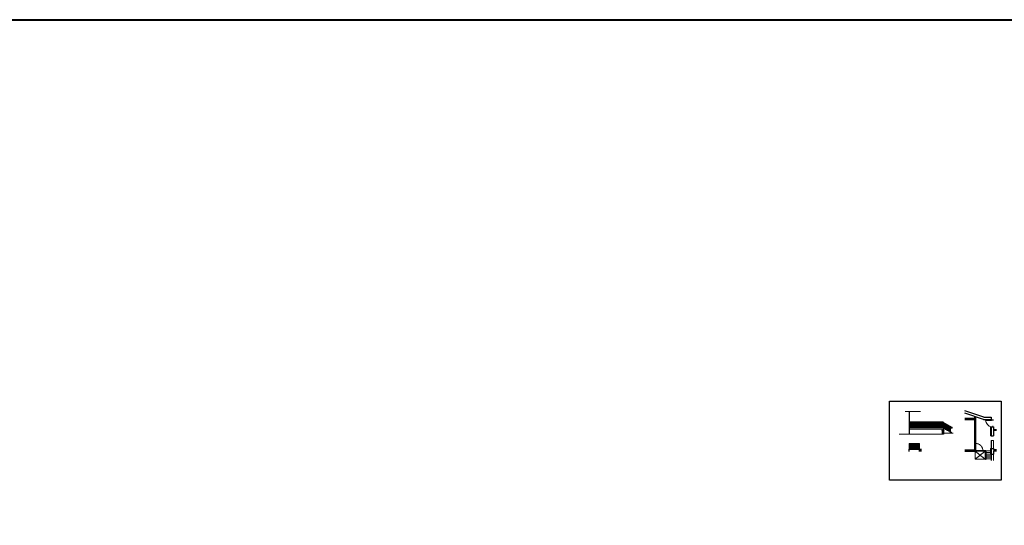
# Model space of a CAD drawing. Header units: millimetres. Extents: x -26513 to 76799, y 0 to 112149.
# Tile 30 of 98: x -13615 to 4914, y 102628 to 112149. Entities that reach past the tile are written whole.
import ezdxf

# ---------------------------------------------------------------- set-up
doc = ezdxf.new("R2010")
doc.units = ezdxf.units.MM
doc.header["$LTSCALE"] = 2
doc.linetypes.add('ACAD_ISO02W100', pattern=[15, 12, -3])
for name, color, linetype, lineweight in [('DRZWI PROJ.', 30, 'Continuous', 15), ('hacz  do wyłaczenia', 161, 'Continuous', 5), ('ocieplenie', 5, 'BATTING', 5), ('SCHODY', 54, 'Continuous', 15), ('stolarka', 6, 'Continuous', 9), ('widok', 3, 'Continuous', 13)]:
    doc.layers.add(name, color=color, linetype=linetype, lineweight=lineweight)
doc.layers.add('istn.śiany', color=2, linetype='Continuous')
doc.linetypes.add('BATTING', pattern='A,0.0001,-0.1,[134,ltypeshp.shx,S=0.1,R=0,X=-0.1,Y=0],-0.2,[134,ltypeshp.shx,S=0.1,R=180,X=0.1,Y=0],-0.1', length=0.4001)

msp = doc.modelspace()

# ---------------------------------------------------------------- hatches: boundary and pattern name
at = {"layer": 'hacz  do wyłaczenia', "linetype": 'Continuous'}
h = msp.add_hatch(dxfattribs=at)
h.set_pattern_fill('NET', color=256, scale=2, style=0)
h.paths.add_polyline_path([(3146, 104560), (3146, 104479), (3252, 104479), (3252, 104560)])
h = msp.add_hatch(dxfattribs=at)
h.set_pattern_fill('NET', color=256, scale=2, style=0)
h.paths.add_polyline_path([(3271, 104560), (3271, 104479), (3377, 104479), (3377, 104560)])
h = msp.add_hatch(dxfattribs=at)
h.set_pattern_fill('NET', color=256, scale=2, style=0)
h.paths.add_polyline_path([(3396, 104560), (3396, 104479), (3502, 104479), (3502, 104560)])
h = msp.add_hatch(dxfattribs=at)
h.set_pattern_fill('NET', color=256, scale=2, style=0)
h.paths.add_polyline_path([(3521, 104560), (3521, 104479), (3627, 104479), (3627, 104560)])
h = msp.add_hatch(dxfattribs=at)
h.set_pattern_fill('NET', color=256, scale=2, style=0)
h.paths.add_polyline_path([(3646, 104560), (3646, 104479), (3752, 104479), (3752, 104560)])
h = msp.add_hatch(dxfattribs=at)
h.set_pattern_fill('NET', color=256, scale=2, style=0)
h.paths.add_polyline_path([(3787, 104538), (3787, 104466), (3893, 104406), (3893, 104478)])
h = msp.add_hatch(dxfattribs=at)
h.set_pattern_fill('NET', color=256, scale=2, style=0)
h.paths.add_polyline_path([(3306, 104155), (3259, 104155), (3259, 104074), (3306, 104074)])
h.paths.add_polyline_path([(3240, 104074), (3240, 104155), (3134, 104155), (3134, 104074)])

# ---------------------------------------------------------------- linework, layer by layer
msp.add_lwpolyline([(2753, 104965), (4853, 104965), (4853, 103480), (2753, 103480)], close=True)
at = {"layer": 'DRZWI PROJ.', "color": 30}
for p, q in [((4563, 104607), (4674, 104607)), ((4563, 104600), (4674, 104600)), ((4698, 104493), (4698, 104499))]:
    msp.add_line(p, q, dxfattribs=at)
msp.add_arc((4688, 104607), 125, 180, 263.7749, dxfattribs=at)
at = {"layer": 'istn.śiany'}
for p, q in [((3124, 104771), (3124, 104344)), ((4531, 104664), (4173, 104786)), ((4524, 104622), (4173, 104742)), ((4173, 104647), (4356, 104647)), ((4173, 104622), (4356, 104622)), ((4356, 104679), (4356, 104022)), ((4368, 104675), (4368, 104022)), ((4524, 104622), (4666, 104622)), ((4531, 104664), (4666, 104664)), ((4666, 104664), (4666, 104622)), ((4668, 104653), (4668, 104613)), ((4668, 104613), (4710, 104613)), ((3741, 104411), (3759, 104413)), ((3741, 104411), (3741, 104406)), ((3741, 104406), (3776, 104406)), ((3746, 104406), (3746, 104344)), ((3759, 104413), (3776, 104411)), ((3771, 104406), (3771, 104344)), ((3776, 104411), (3776, 104406)), ((4668, 104483), (4668, 104313)), ((4668, 104483), (4710, 104483)), ((4710, 104483), (4710, 104313)), ((4710, 104429), (4769, 104429)), ((4710, 104417), (4769, 104417)), ((4668, 104313), (4710, 104313)), ((3118, 104061), (3318, 104061)), ((3118, 104061), (3118, 104015)), ((3318, 104061), (3318, 104015)), ((4173, 104047), (4356, 104047)), ((4173, 104022), (4368, 104022)), ((4368, 104028), (4568, 104028)), ((4568, 104028), (4568, 103878)), ((4668, 104073), (4710, 104073)), ((4668, 104073), (4668, 103966)), ((4668, 103966), (4710, 103966)), ((4710, 104073), (4710, 104053)), ((4710, 104053), (4769, 104053)), ((4710, 104029), (4769, 104029)), ((4710, 104029), (4710, 103966))]:
    msp.add_line(p, q, dxfattribs=at)
at = {"layer": 'istn.śiany', "lineweight": 40}
msp.add_lwpolyline([(-26513, 112149), (40236, 112149), (40236, 89472), (-26513, 89472)], close=True, dxfattribs=at)
at = {"layer": 'istn.śiany'}
msp.add_circle((4362, 104035), 6.55, dxfattribs=at)
at = {"layer": 'ocieplenie', "linetype": 'Continuous'}
for p, q in [((4656, 104483), (4656, 104313)), ((4656, 104313), (4668, 104313)), ((4656, 104076), (4656, 103963)), ((4656, 104076), (4668, 104076)), ((4656, 103963), (4668, 103963))]:
    msp.add_line(p, q, dxfattribs=at)
at = {"layer": 'ocieplenie'}
for p, q in [((4662, 104483), (4662, 104313)), ((4662, 104076), (4662, 103963))]:
    msp.add_line(p, q, dxfattribs=at)
at = {"layer": 'SCHODY'}
for p, q in [((3318, 104061), (3356, 104061)), ((3318, 104044), (3356, 104044)), ((3318, 104027), (3356, 104027)), ((4568, 104028), (4668, 104028)), ((4568, 103998), (4668, 103998)), ((4568, 103968), (4668, 103968)), ((4568, 103938), (4668, 103938)), ((4568, 103908), (4668, 103908)), ((4568, 103878), (4668, 103878))]:
    msp.add_line(p, q, dxfattribs=at)
at = {"layer": 'stolarka'}
for p, q in [((4373, 104673), (4373, 104033)), ((4373, 104661), (4376, 104661)), ((4373, 104658), (4376, 104658)), ((4373, 104536), (4376, 104536)), ((4373, 104533), (4376, 104533)), ((4376, 104672), (4376, 104033)), ((4373, 104411), (4376, 104411)), ((4373, 104408), (4376, 104408)), ((4373, 104286), (4376, 104286)), ((4373, 104283), (4376, 104283)), ((4373, 104161), (4376, 104161)), ((4373, 104158), (4376, 104158)), ((4668, 104223), (4710, 104223)), ((4668, 104223), (4668, 104073)), ((4668, 104218), (4673, 104218)), ((4673, 104223), (4673, 104073)), ((4710, 104073), (4710, 104223)), ((4373, 104036), (4567, 104036)), ((4373, 104033), (4567, 104033)), ((4470, 104036), (4470, 104033)), ((4473, 104036), (4473, 104033)), ((4564, 104036), (4564, 103861)), ((4564, 104019), (4567, 104019)), ((4564, 104016), (4567, 104016)), ((4567, 104036), (4567, 103861)), ((4668, 104078), (4673, 104078)), ((4668, 103966), (4668, 103850)), ((4668, 103961), (4673, 103961)), ((4673, 103966), (4673, 103850)), ((4710, 103966), (4710, 103850)), ((4564, 103894), (4567, 103894)), ((4564, 103891), (4567, 103891)), ((4564, 103861), (4567, 103861))]:
    msp.add_line(p, q, dxfattribs=at)
at = {"layer": 'stolarka', "linetype": 'ACAD_ISO02W100'}
for p, q in [((4551, 104022), (4368, 103874)), ((4368, 104022), (4551, 103874))]:
    msp.add_line(p, q, dxfattribs=at)
msp.add_lwpolyline([(4368, 104022), (4551, 104022), (4551, 103874), (4368, 103874)], close=True, dxfattribs=at)
msp.add_arc((4376, 104035), 134, 360, 90, dxfattribs=at)
at = {"layer": 'widok'}
for p, q in [((3047, 104771), (3339, 104771)), ((3124, 104576), (3763, 104576)), ((3124, 104576), (3763, 104576)), ((3124, 104573), (3763, 104573)), ((3135, 104573), (3135, 104466)), ((3135, 104553), (3146, 104553)), ((3135, 104550), (3146, 104550)), ((3138, 104573), (3138, 104466)), ((3143, 104563), (3143, 104476)), ((3143, 104563), (3255, 104563)), ((3146, 104560), (3146, 104479)), ((3146, 104560), (3252, 104560)), ((3252, 104560), (3252, 104479)), ((3252, 104553), (3271, 104553)), ((3252, 104550), (3271, 104550)), ((3255, 104563), (3255, 104476)), ((3260, 104573), (3260, 104466)), ((3263, 104573), (3263, 104466)), ((3268, 104563), (3268, 104476)), ((3268, 104563), (3380, 104563)), ((3271, 104560), (3271, 104479)), ((3271, 104560), (3377, 104560)), ((3377, 104560), (3377, 104479)), ((3377, 104553), (3396, 104553)), ((3377, 104550), (3396, 104550)), ((3380, 104563), (3380, 104476)), ((3385, 104573), (3385, 104466)), ((3388, 104573), (3388, 104466)), ((3393, 104563), (3393, 104476)), ((3393, 104563), (3505, 104563)), ((3396, 104560), (3396, 104479)), ((3396, 104560), (3502, 104560)), ((3502, 104560), (3502, 104479)), ((3502, 104553), (3521, 104553)), ((3502, 104550), (3521, 104550)), ((3505, 104563), (3505, 104476)), ((3510, 104573), (3510, 104466)), ((3513, 104573), (3513, 104466)), ((3518, 104563), (3518, 104476)), ((3518, 104563), (3630, 104563)), ((3521, 104560), (3521, 104479)), ((3521, 104560), (3627, 104560)), ((3627, 104560), (3627, 104479)), ((3630, 104563), (3630, 104476)), ((3630, 104553), (3643, 104553)), ((3630, 104550), (3643, 104550)), ((3635, 104573), (3635, 104466)), ((3638, 104573), (3638, 104466)), ((3643, 104563), (3755, 104563)), ((3643, 104563), (3643, 104476)), ((3646, 104560), (3752, 104560)), ((3646, 104560), (3646, 104479)), ((3752, 104560), (3752, 104479)), ((3752, 104553), (3763, 104553)), ((3752, 104550), (3763, 104550)), ((3755, 104563), (3755, 104476)), ((3760, 104573), (3760, 104466)), ((3762, 104568), (3925, 104475)), ((3763, 104576), (3763, 104466)), ((3763, 104570), (3927, 104478)), ((3776, 104559), (3776, 104439)), ((3776, 104536), (3787, 104530)), ((3776, 104533), (3787, 104527)), ((3779, 104558), (3779, 104439)), ((3784, 104543), (3784, 104465)), ((3784, 104543), (3896, 104480)), ((3787, 104538), (3787, 104466)), ((3787, 104538), (3893, 104478)), ((2934, 104344), (3771, 104344)), ((3124, 104466), (3771, 104466)), ((3124, 104436), (3771, 104436)), ((3132, 104469), (3141, 104469)), ((3132, 104469), (3132, 104466)), ((3135, 104489), (3146, 104489)), ((3135, 104486), (3146, 104486)), ((3141, 104469), (3141, 104466)), ((3143, 104476), (3255, 104476)), ((3146, 104479), (3252, 104479)), ((3252, 104489), (3271, 104489)), ((3252, 104486), (3271, 104486)), ((3257, 104469), (3266, 104469)), ((3257, 104469), (3257, 104466)), ((3266, 104469), (3266, 104466)), ((3268, 104476), (3380, 104476)), ((3271, 104479), (3377, 104479)), ((3377, 104489), (3396, 104489)), ((3377, 104486), (3396, 104486)), ((3382, 104469), (3391, 104469)), ((3382, 104469), (3382, 104466)), ((3391, 104469), (3391, 104466)), ((3393, 104476), (3505, 104476)), ((3396, 104479), (3502, 104479)), ((3502, 104489), (3521, 104489)), ((3502, 104486), (3521, 104486)), ((3507, 104469), (3516, 104469)), ((3507, 104469), (3507, 104466)), ((3516, 104469), (3516, 104466)), ((3518, 104476), (3630, 104476)), ((3521, 104479), (3627, 104479)), ((3630, 104489), (3643, 104489)), ((3630, 104486), (3643, 104486)), ((3632, 104469), (3641, 104469)), ((3632, 104469), (3632, 104466)), ((3641, 104469), (3641, 104466)), ((3643, 104476), (3755, 104476)), ((3646, 104479), (3752, 104479)), ((3746, 104436), (3746, 104412)), ((3752, 104489), (3763, 104489)), ((3752, 104486), (3763, 104486)), ((3757, 104469), (3766, 104469)), ((3757, 104469), (3757, 104466)), ((3766, 104469), (3766, 104466)), ((3771, 104466), (3771, 104436)), ((3771, 104449), (3776, 104449)), ((3771, 104439), (3784, 104439)), ((3771, 104436), (3771, 104412)), ((3771, 104364), (3951, 104364)), ((3776, 104483), (3787, 104477)), ((3776, 104480), (3787, 104473)), ((3779, 104449), (3801, 104449)), ((3784, 104465), (3896, 104401)), ((3784, 104449), (3784, 104439)), ((3787, 104466), (3893, 104406)), ((3801, 104449), (3801, 104432)), ((3801, 104432), (3831, 104432)), ((3831, 104432), (3831, 104415)), ((3831, 104415), (3861, 104415)), ((3861, 104415), (3861, 104398)), ((3861, 104398), (3891, 104398)), ((3891, 104398), (3891, 104381)), ((3891, 104381), (3901, 104381)), ((3893, 104478), (3893, 104406)), ((3893, 104470), (3904, 104464)), ((3893, 104467), (3904, 104460)), ((3893, 104417), (3904, 104411)), ((3893, 104413), (3904, 104407)), ((3896, 104480), (3896, 104401)), ((3896, 104381), (3896, 104371)), ((3896, 104371), (3909, 104371)), ((3901, 104489), (3901, 104371)), ((3904, 104488), (3904, 104371)), ((3925, 104459), (3904, 104472)), ((3923, 104457), (3904, 104468)), ((3904, 104381), (3921, 104381)), ((3909, 104381), (3909, 104371)), ((3921, 104381), (3921, 104364)), ((3931, 104465), (3931, 104463)), ((3934, 104465), (3934, 104463)), ((4361, 104373), (4361, 104282)), ((3123, 104171), (3123, 104061)), ((3123, 104171), (3317, 104171)), ((3123, 104168), (3317, 104168)), ((3123, 104148), (3134, 104148)), ((3123, 104145), (3134, 104145)), ((3126, 104168), (3126, 104061)), ((3131, 104158), (3243, 104158)), ((3131, 104158), (3131, 104071)), ((3134, 104155), (3240, 104155)), ((3134, 104155), (3134, 104074)), ((3240, 104155), (3240, 104074)), ((3240, 104148), (3259, 104148)), ((3240, 104145), (3259, 104145)), ((3243, 104158), (3243, 104071)), ((3248, 104168), (3248, 104061)), ((3251, 104168), (3251, 104061)), ((3256, 104158), (3256, 104071)), ((3256, 104158), (3309, 104158)), ((3259, 104155), (3306, 104155)), ((3259, 104155), (3259, 104074)), ((3306, 104155), (3306, 104074)), ((3306, 104148), (3317, 104148)), ((3306, 104145), (3317, 104145)), ((3309, 104158), (3309, 104071)), ((3314, 104168), (3314, 104015)), ((3314, 104165), (3317, 104165)), ((3314, 104162), (3317, 104162)), ((3317, 104171), (3317, 104015)), ((4361, 104282), (4365, 104291)), ((3120, 104063), (3129, 104063)), ((3120, 104063), (3120, 104061)), ((3123, 104084), (3134, 104084)), ((3123, 104081), (3134, 104081)), ((3129, 104063), (3129, 104061)), ((3131, 104071), (3243, 104071)), ((3134, 104074), (3240, 104074)), ((3240, 104084), (3259, 104084)), ((3240, 104081), (3259, 104081)), ((3245, 104063), (3254, 104063)), ((3245, 104063), (3245, 104061)), ((3254, 104063), (3254, 104061)), ((3256, 104071), (3309, 104071)), ((3259, 104074), (3306, 104074)), ((3306, 104084), (3317, 104084)), ((3306, 104081), (3317, 104081)), ((3311, 104063), (3317, 104063)), ((3311, 104063), (3311, 104061))]:
    msp.add_line(p, q, dxfattribs=at)
for centre in [(3145, 104552), (3254, 104552), (3270, 104552), (3379, 104552), (3395, 104552), (3504, 104552), (3520, 104552), (3754, 104552), (3786, 104529), (3145, 104488), (3254, 104488), (3270, 104488), (3379, 104488), (3395, 104488), (3504, 104488), (3520, 104488), (3629, 104488), (3645, 104488), (3754, 104488), (3786, 104476), (3895, 104468), (3895, 104414)]:
    msp.add_circle(centre, 0.762, dxfattribs=at)
for centre, radius, start, end in [((3927, 104463), 7.5, 238.6453, 0), ((3919, 104465), 12, 0, 60.4612), ((3927, 104463), 4.5, 238.6453, 0), ((3919, 104465), 15, 0, 60.4612)]:
    msp.add_arc(centre, radius, start, end, dxfattribs=at)

doc.saveas('drawing.dxf')
